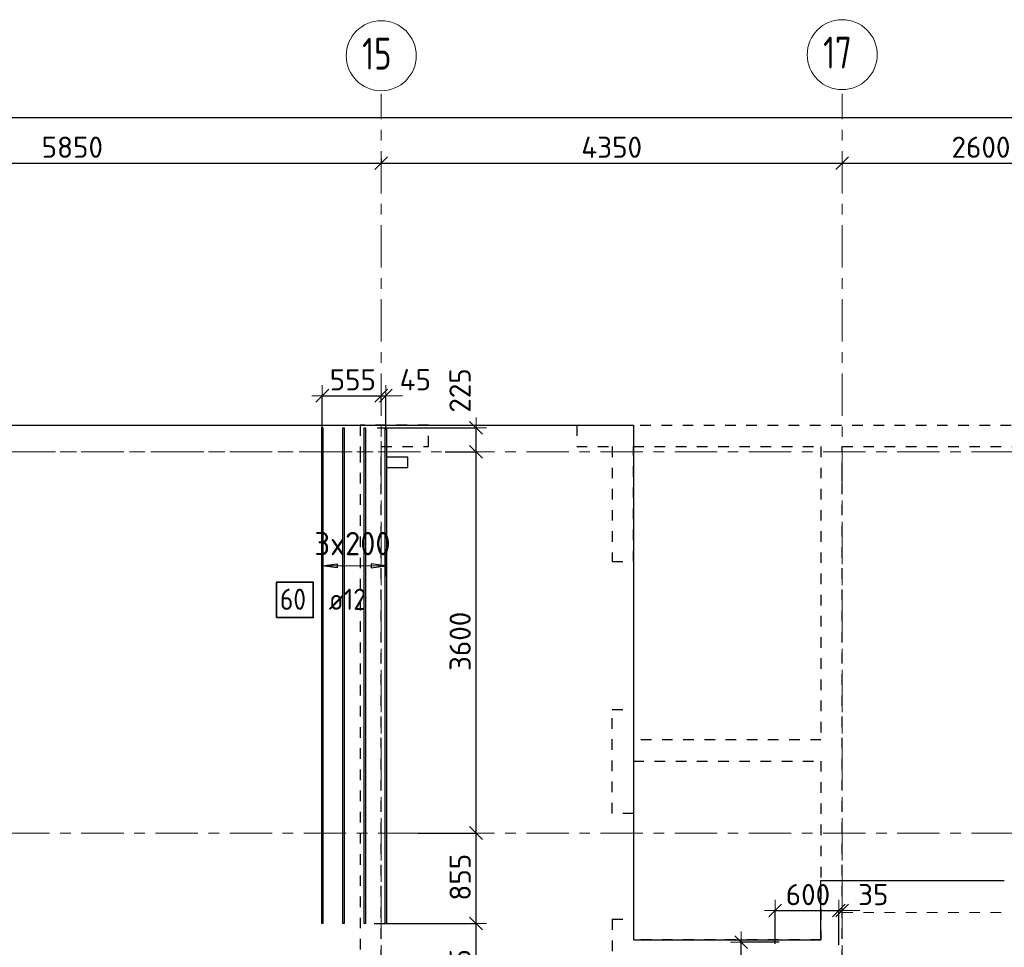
# Model space of a CAD drawing. Header units: metres. Extents: x -38 to 107, y -15 to 21.
# Tile 39 of 133: x 35.29 to 44.58, y 11.72 to 20.48. Entities that reach past the tile are written whole.
import ezdxf

# ---------------------------------------------------------------- set-up
doc = ezdxf.new("R2010")
doc.units = ezdxf.units.M
doc.header["$PDMODE"] = 65
for name, pattern in [('______11', [0.5, 0.4, -0.05, 0, -0.05]), ('______2', [0.0405, 0.03, -0.0105]), ('______3', [0.5, 0.4, -0.1]), ('______5', [1.1, 0.8, -0.1, 0.1, -0.1])]:
    doc.linetypes.add(name, pattern=pattern)
for name, color, linetype, lineweight in [('XR$2$Осевая линия (1)', 7, '______5', 13), ('XR$2$Размерная линия (1)', 7, 'Continuous', 13), ('XR$4$Балка (1)', 7, '______3', 13), ('XR$4$Перекрытие (1)', 7, 'Continuous', 35), ('XR$4$Размерная линия (1)', 7, 'Continuous', 13)]:
    doc.layers.add(name, color=color, linetype=linetype, lineweight=lineweight)
doc.layers.add('XR$4$Арм.стержн.Доп. Арм верхн.зоны Х', color=7, linetype='Continuous', lineweight=35, true_color=0x8c8cff)
doc.layers.add('XR$6$Стена_ бетон несущ.', color=7, linetype='Continuous', lineweight=70, true_color=0xb4b496)
doc.styles.add('ISOCPEUR', font='txt')
doc.dimstyles.new('DIMSTYLE_3', dxfattribs={"dimtxt": 0.2, "dimasz": 0.2, "dimexe": 0, "dimexo": 0, "dimgap": 0.1, "dimtad": 2, "dimdec": 0, "dimlfac": 1000, "dimrnd": 5, "dimzin": 12, "dimdsep": 46, "dimtxsty": 'ISOCPEUR', "dimblk1": 'ALL_ML_STRICH', "dimblk2": 'ALL_ML_STRICH', "dimsah": 1, "dimcen": 0, "dimclrd": 7, "dimclre": 256, "dimclrt": 7, "dimadec": 0, "dimazin": 0, "dimtfac": 1, "dimtdec": 0, "dimtix": 1, "dimtmove": 2, "dimatfit": 3, "dimfxl": 0, "dimtzin": 0, "dimlwd": 0, "dimlwe": -3, "dimarcsym": 0})
doc.dimstyles.new('DIMSTYLE_33', dxfattribs={"dimtxt": 0.2, "dimasz": 0.2, "dimexe": 0, "dimexo": 0, "dimgap": 0.1, "dimtad": 2, "dimdec": 0, "dimlfac": 1000, "dimrnd": 5, "dimzin": 12, "dimdsep": 46, "dimtxsty": 'ISOCPEUR', "dimblk1": 'ALL_ML_STRICH', "dimblk2": 'ALL_ML_STRICH', "dimsah": 1, "dimcen": 0, "dimclrd": 7, "dimclre": 256, "dimclrt": 7, "dimadec": 0, "dimazin": 0, "dimtfac": 1, "dimtdec": 0, "dimtix": 1, "dimtmove": 2, "dimatfit": 3, "dimfxl": 0, "dimtvp": 1.2, "dimtzin": 0, "dimlwd": 0, "dimlwe": -3, "dimarcsym": 0})

# ---------------------------------------------------------------- blocks, each defined once
blk = doc.blocks.new('ALL_ML_STRICH')
at = {"color": 0, "linetype": 'ByBlock', "lineweight": -2}
for p, q in [((0, -0.5), (0, 0.5)), ((-1, 0), (0.5, 0)), ((-0.3, -0.3), (0.3, 0.3))]:
    blk.add_line(p, q, dxfattribs=at)
blk = doc.blocks.new('*D11')
at = {"layer": 'DEFPOINTS', "color": 7, "linetype": 'Continuous', "lineweight": 13, "transparency": 33554687}
for p in [(0.5, 19.5574), (0.5, 19.3768), (61.6, 17.1197)]:
    blk.add_point(p, dxfattribs=at)
at = {"layer": 'XR$2$Размерная линия (1)', "color": 9, "linetype": 'Continuous', "lineweight": -2, "true_color": 0xc7c7c7, "transparency": 33554687}
for p, q in [((0.5, 19.3568), (0.5, 19.5574)), ((61.6, 17.1397), (61.6, 19.5574))]:
    blk.add_line(p, q, dxfattribs=at)
at = {"layer": 'XR$2$Размерная линия (1)', "color": 7, "linetype": 'Continuous', "lineweight": -2, "transparency": 33554687}
blk.add_line((0.5, 19.5574), (61.6, 19.5574), dxfattribs=at)
at = {"layer": 'XR$2$Размерная линия (1)', "color": 7, "linetype": 'Continuous', "lineweight": 13, "transparency": 33554687, "xscale": 0.2, "yscale": 0.2, "zscale": 0.2, "rotation": 180}
blk.add_blockref('ALL_ML_STRICH', (0.5, 19.5574), dxfattribs=at)
at = {"layer": 'XR$2$Размерная линия (1)', "color": 7, "linetype": 'Continuous', "lineweight": 13, "transparency": 33554687, "xscale": 0.2, "yscale": 0.2, "zscale": 0.2}
blk.add_blockref('ALL_ML_STRICH', (61.6, 19.5574), dxfattribs=at)
at = {"layer": 'XR$2$Размерная линия (1)', "color": 7, "linetype": 'Continuous', "lineweight": 13, "transparency": 33554687, "insert": (31.1, 19.7074), "char_height": 0.2, "width": 1, "attachment_point": 5, "style": 'ISOCPEUR'}
blk.add_mtext('\\A1;{61100}', dxfattribs=at)
blk = doc.blocks.new('*D34')
at = {"layer": 'DEFPOINTS', "color": 7, "linetype": 'Continuous', "lineweight": 13, "transparency": 33554687}
for p in [(38.7, 19.1856), (32.85, 19.1352), (32.85, 19.1261)]:
    blk.add_point(p, dxfattribs=at)
at = {"layer": 'XR$2$Размерная линия (1)', "color": 9, "linetype": 'Continuous', "lineweight": -2, "true_color": 0xc7c7c7, "transparency": 33554687}
for p, q in [((38.7, 19.1656), (38.7, 19.1261)), ((32.85, 19.1261), (32.85, 19.1261))]:
    blk.add_line(p, q, dxfattribs=at)
at = {"layer": 'XR$2$Размерная линия (1)', "color": 7, "linetype": 'Continuous', "lineweight": -2, "transparency": 33554687}
blk.add_line((32.85, 19.1261), (38.7, 19.1261), dxfattribs=at)
at = {"layer": 'XR$2$Размерная линия (1)', "color": 7, "linetype": 'Continuous', "lineweight": 13, "transparency": 33554687, "xscale": 0.2, "yscale": 0.2, "zscale": 0.2, "rotation": 180}
blk.add_blockref('ALL_ML_STRICH', (32.85, 19.1261), dxfattribs=at)
at = {"layer": 'XR$2$Размерная линия (1)', "color": 7, "linetype": 'Continuous', "lineweight": 13, "transparency": 33554687, "xscale": 0.2, "yscale": 0.2, "zscale": 0.2}
blk.add_blockref('ALL_ML_STRICH', (38.7, 19.1261), dxfattribs=at)
at = {"layer": 'XR$2$Размерная линия (1)', "color": 7, "linetype": 'Continuous', "lineweight": 13, "transparency": 33554687, "insert": (35.785, 19.2761), "char_height": 0.2, "width": 0.8, "attachment_point": 5, "style": 'ISOCPEUR'}
blk.add_mtext('\\A1;{5850}', dxfattribs=at)
blk = doc.blocks.new('*D35')
at = {"layer": 'DEFPOINTS', "color": 7, "linetype": 'Continuous', "lineweight": 13, "transparency": 33554687}
for p in [(38.7, 19.1856), (38.7, 19.1261), (43.05, 19.1044)]:
    blk.add_point(p, dxfattribs=at)
at = {"layer": 'XR$2$Размерная линия (1)', "color": 9, "linetype": 'Continuous', "lineweight": -2, "true_color": 0xc7c7c7, "transparency": 33554687}
for p, q in [((38.7, 19.1656), (38.7, 19.1261)), ((43.05, 19.1244), (43.05, 19.1261))]:
    blk.add_line(p, q, dxfattribs=at)
at = {"layer": 'XR$2$Размерная линия (1)', "color": 7, "linetype": 'Continuous', "lineweight": -2, "transparency": 33554687}
blk.add_line((38.7, 19.1261), (43.05, 19.1261), dxfattribs=at)
at = {"layer": 'XR$2$Размерная линия (1)', "color": 7, "linetype": 'Continuous', "lineweight": 13, "transparency": 33554687, "xscale": 0.2, "yscale": 0.2, "zscale": 0.2, "rotation": 180}
blk.add_blockref('ALL_ML_STRICH', (38.7, 19.1261), dxfattribs=at)
at = {"layer": 'XR$2$Размерная линия (1)', "color": 7, "linetype": 'Continuous', "lineweight": 13, "transparency": 33554687, "xscale": 0.2, "yscale": 0.2, "zscale": 0.2}
blk.add_blockref('ALL_ML_STRICH', (43.05, 19.1261), dxfattribs=at)
at = {"layer": 'XR$2$Размерная линия (1)', "color": 7, "linetype": 'Continuous', "lineweight": 13, "transparency": 33554687, "insert": (40.875, 19.2761), "char_height": 0.2, "width": 0.8, "attachment_point": 5, "style": 'ISOCPEUR'}
blk.add_mtext('\\A1;{4350}', dxfattribs=at)
blk = doc.blocks.new('*D36')
at = {"layer": 'DEFPOINTS', "color": 7, "linetype": 'Continuous', "lineweight": 13, "transparency": 33554687}
for p in [(43.05, 19.1261), (43.05, 19.1044), (45.65, 19.0502)]:
    blk.add_point(p, dxfattribs=at)
at = {"layer": 'XR$2$Размерная линия (1)', "color": 9, "linetype": 'Continuous', "lineweight": -2, "true_color": 0xc7c7c7, "transparency": 33554687}
for p, q in [((43.05, 19.1244), (43.05, 19.1261)), ((45.65, 19.0702), (45.65, 19.1261))]:
    blk.add_line(p, q, dxfattribs=at)
at = {"layer": 'XR$2$Размерная линия (1)', "color": 7, "linetype": 'Continuous', "lineweight": -2, "transparency": 33554687}
blk.add_line((43.05, 19.1261), (45.65, 19.1261), dxfattribs=at)
at = {"layer": 'XR$2$Размерная линия (1)', "color": 7, "linetype": 'Continuous', "lineweight": 13, "transparency": 33554687, "xscale": 0.2, "yscale": 0.2, "zscale": 0.2, "rotation": 180}
blk.add_blockref('ALL_ML_STRICH', (43.05, 19.1261), dxfattribs=at)
at = {"layer": 'XR$2$Размерная линия (1)', "color": 7, "linetype": 'Continuous', "lineweight": 13, "transparency": 33554687, "xscale": 0.2, "yscale": 0.2, "zscale": 0.2}
blk.add_blockref('ALL_ML_STRICH', (45.65, 19.1261), dxfattribs=at)
at = {"layer": 'XR$2$Размерная линия (1)', "color": 7, "linetype": 'Continuous', "lineweight": 13, "transparency": 33554687, "insert": (44.36, 19.2761), "char_height": 0.2, "width": 0.8, "attachment_point": 5, "style": 'ISOCPEUR'}
blk.add_mtext('\\A1;{2600}', dxfattribs=at)
blk = doc.blocks.new('*D444')
at = {"layer": 'DEFPOINTS', "color": 7, "linetype": 'Continuous', "lineweight": 13, "transparency": 33554687}
for p in [(38.6131, 11.9452), (38.7, 11.0098), (39.5947, 11.0098)]:
    blk.add_point(p, dxfattribs=at)
at = {"layer": 'XR$4$Размерная линия (1)', "color": 9, "linetype": 'Continuous', "lineweight": -2, "true_color": 0xc7c7c7, "transparency": 33554687}
for p, q in [((38.6331, 11.9452), (39.5947, 11.9452)), ((38.72, 11.0098), (39.5947, 11.0098))]:
    blk.add_line(p, q, dxfattribs=at)
at = {"layer": 'XR$4$Размерная линия (1)', "color": 7, "linetype": 'Continuous', "lineweight": -2, "transparency": 33554687}
blk.add_line((39.5947, 11.0098), (39.5947, 11.9452), dxfattribs=at)
at = {"layer": 'XR$4$Размерная линия (1)', "color": 7, "linetype": 'Continuous', "lineweight": 13, "transparency": 33554687, "xscale": 0.2, "yscale": 0.2, "zscale": 0.2}
for p, rotation in [((39.5947, 11.9452), 90), ((39.5947, 11.0098), 270)]:
    blk.add_blockref('ALL_ML_STRICH', p, dxfattribs=dict(at, rotation=rotation))
at = {"layer": 'XR$4$Размерная линия (1)', "color": 7, "linetype": 'Continuous', "lineweight": 13, "transparency": 33554687, "insert": (39.4447, 11.4875), "char_height": 0.2, "width": 0.6, "attachment_point": 5, "rotation": 90, "style": 'ISOCPEUR'}
blk.add_mtext('\\A1;{935}', dxfattribs=at)
blk = doc.blocks.new('*D445')
at = {"layer": 'DEFPOINTS', "color": 7, "linetype": 'Continuous', "lineweight": 13, "transparency": 33554687}
for p in [(39.0249, 12.8), (38.6131, 11.9452), (39.5947, 11.9452)]:
    blk.add_point(p, dxfattribs=at)
at = {"layer": 'XR$4$Размерная линия (1)', "color": 9, "linetype": 'Continuous', "lineweight": -2, "true_color": 0xc7c7c7, "transparency": 33554687}
for p, q in [((39.0449, 12.8), (39.5947, 12.8)), ((38.6331, 11.9452), (39.5947, 11.9452))]:
    blk.add_line(p, q, dxfattribs=at)
at = {"layer": 'XR$4$Размерная линия (1)', "color": 7, "linetype": 'Continuous', "lineweight": -2, "transparency": 33554687}
blk.add_line((39.5947, 11.9452), (39.5947, 12.8), dxfattribs=at)
at = {"layer": 'XR$4$Размерная линия (1)', "color": 7, "linetype": 'Continuous', "lineweight": 13, "transparency": 33554687, "xscale": 0.2, "yscale": 0.2, "zscale": 0.2}
for p, rotation in [((39.5947, 12.8), 90), ((39.5947, 11.9452), 270)]:
    blk.add_blockref('ALL_ML_STRICH', p, dxfattribs=dict(at, rotation=rotation))
at = {"layer": 'XR$4$Размерная линия (1)', "color": 7, "linetype": 'Continuous', "lineweight": 13, "transparency": 33554687, "insert": (39.4447, 12.3826), "char_height": 0.2, "width": 0.6, "attachment_point": 5, "rotation": 90, "style": 'ISOCPEUR'}
blk.add_mtext('\\A1;{855}', dxfattribs=at)
blk = doc.blocks.new('*D446')
at = {"layer": 'DEFPOINTS', "color": 7, "linetype": 'Continuous', "lineweight": 13, "transparency": 33554687}
for p in [(39.2836, 16.4), (39.0249, 12.8), (39.5947, 12.8)]:
    blk.add_point(p, dxfattribs=at)
at = {"layer": 'XR$4$Размерная линия (1)', "color": 9, "linetype": 'Continuous', "lineweight": -2, "true_color": 0xc7c7c7, "transparency": 33554687}
for p, q in [((39.3036, 16.4), (39.5947, 16.4)), ((39.0449, 12.8), (39.5947, 12.8))]:
    blk.add_line(p, q, dxfattribs=at)
at = {"layer": 'XR$4$Размерная линия (1)', "color": 7, "linetype": 'Continuous', "lineweight": -2, "transparency": 33554687}
blk.add_line((39.5947, 12.8), (39.5947, 16.4), dxfattribs=at)
at = {"layer": 'XR$4$Размерная линия (1)', "color": 7, "linetype": 'Continuous', "lineweight": 13, "transparency": 33554687, "xscale": 0.2, "yscale": 0.2, "zscale": 0.2}
for p, rotation in [((39.5947, 16.4), 90), ((39.5947, 12.8), 270)]:
    blk.add_blockref('ALL_ML_STRICH', p, dxfattribs=dict(at, rotation=rotation))
at = {"layer": 'XR$4$Размерная линия (1)', "color": 7, "linetype": 'Continuous', "lineweight": 13, "transparency": 33554687, "insert": (39.4447, 14.61), "char_height": 0.2, "width": 0.8, "attachment_point": 5, "rotation": 90, "style": 'ISOCPEUR'}
blk.add_mtext('\\A1;{3600}', dxfattribs=at)
blk = doc.blocks.new('*D447')
at = {"layer": 'DEFPOINTS', "color": 7, "linetype": 'Continuous', "lineweight": 13, "transparency": 33554687}
for p in [(38.643, 16.6252), (39.2836, 16.4), (39.5947, 16.4)]:
    blk.add_point(p, dxfattribs=at)
at = {"layer": 'XR$4$Размерная линия (1)', "color": 9, "linetype": 'Continuous', "lineweight": -2, "true_color": 0xc7c7c7, "transparency": 33554687}
for p, q in [((38.663, 16.6252), (39.5947, 16.6252)), ((39.3036, 16.4), (39.5947, 16.4))]:
    blk.add_line(p, q, dxfattribs=at)
at = {"layer": 'XR$4$Размерная линия (1)', "color": 7, "linetype": 'Continuous', "lineweight": -2, "transparency": 33554687}
blk.add_line((39.5947, 16.4), (39.5947, 16.6252), dxfattribs=at)
at = {"layer": 'XR$4$Размерная линия (1)', "color": 7, "linetype": 'Continuous', "lineweight": 13, "transparency": 33554687, "xscale": 0.2, "yscale": 0.2, "zscale": 0.2}
for p, rotation in [((39.5947, 16.6252), 90), ((39.5947, 16.4), 270)]:
    blk.add_blockref('ALL_ML_STRICH', p, dxfattribs=dict(at, rotation=rotation))
at = {"layer": 'XR$4$Размерная линия (1)', "color": 7, "linetype": 'Continuous', "lineweight": 13, "transparency": 33554687, "insert": (39.4437, 16.9791), "char_height": 0.2, "width": 0.6, "attachment_point": 5, "rotation": 90, "style": 'ISOCPEUR'}
blk.add_mtext('\\A1;{225}', dxfattribs=at)
blk = doc.blocks.new('*D448')
at = {"layer": 'DEFPOINTS', "color": 7, "linetype": 'Continuous', "lineweight": 13, "transparency": 33554687}
for p in [(38.1442, 16.9299), (38.7, 16.874), (38.1442, 16.5377)]:
    blk.add_point(p, dxfattribs=at)
at = {"layer": 'XR$4$Размерная линия (1)', "color": 9, "linetype": 'Continuous', "lineweight": -2, "true_color": 0xc7c7c7, "transparency": 33554687}
for p, q in [((38.1442, 16.5577), (38.1442, 16.9299)), ((38.7, 16.894), (38.7, 16.9299))]:
    blk.add_line(p, q, dxfattribs=at)
at = {"layer": 'XR$4$Размерная линия (1)', "color": 7, "linetype": 'Continuous', "lineweight": -2, "transparency": 33554687}
blk.add_line((38.1442, 16.9299), (38.7, 16.9299), dxfattribs=at)
at = {"layer": 'XR$4$Размерная линия (1)', "color": 7, "linetype": 'Continuous', "lineweight": 13, "transparency": 33554687, "xscale": 0.2, "yscale": 0.2, "zscale": 0.2, "rotation": 180}
blk.add_blockref('ALL_ML_STRICH', (38.1442, 16.9299), dxfattribs=at)
at = {"layer": 'XR$4$Размерная линия (1)', "color": 7, "linetype": 'Continuous', "lineweight": 13, "transparency": 33554687, "xscale": 0.2, "yscale": 0.2, "zscale": 0.2}
blk.add_blockref('ALL_ML_STRICH', (38.7, 16.9299), dxfattribs=at)
at = {"layer": 'XR$4$Размерная линия (1)', "color": 7, "linetype": 'Continuous', "lineweight": 13, "transparency": 33554687, "insert": (38.4321, 17.0799), "char_height": 0.2, "width": 0.6, "attachment_point": 5, "style": 'ISOCPEUR'}
blk.add_mtext('\\A1;{555}', dxfattribs=at)
blk = doc.blocks.new('*D449')
at = {"layer": 'DEFPOINTS', "color": 7, "linetype": 'Continuous', "lineweight": 13, "transparency": 33554687}
for p in [(38.7, 16.9299), (38.7, 16.874), (38.7442, 16.5833)]:
    blk.add_point(p, dxfattribs=at)
at = {"layer": 'XR$4$Размерная линия (1)', "color": 9, "linetype": 'Continuous', "lineweight": -2, "true_color": 0xc7c7c7, "transparency": 33554687}
for p, q in [((38.7, 16.894), (38.7, 16.9299)), ((38.7442, 16.6033), (38.7442, 16.9299))]:
    blk.add_line(p, q, dxfattribs=at)
at = {"layer": 'XR$4$Размерная линия (1)', "color": 7, "linetype": 'Continuous', "lineweight": -2, "transparency": 33554687}
blk.add_line((38.7, 16.9299), (38.7442, 16.9299), dxfattribs=at)
at = {"layer": 'XR$4$Размерная линия (1)', "color": 7, "linetype": 'Continuous', "lineweight": 13, "transparency": 33554687, "xscale": 0.2, "yscale": 0.2, "zscale": 0.2}
blk.add_blockref('ALL_ML_STRICH', (38.7442, 16.9299), dxfattribs=at)
at = {"layer": 'XR$4$Размерная линия (1)', "color": 7, "linetype": 'Continuous', "lineweight": 13, "transparency": 33554687, "xscale": 0.2, "yscale": 0.2, "zscale": 0.2, "rotation": 180}
blk.add_blockref('ALL_ML_STRICH', (38.7, 16.9299), dxfattribs=at)
at = {"layer": 'XR$4$Размерная линия (1)', "color": 7, "linetype": 'Continuous', "lineweight": 13, "transparency": 33554687, "insert": (39.022, 17.0806), "char_height": 0.2, "width": 0.4, "attachment_point": 5, "style": 'ISOCPEUR'}
blk.add_mtext('\\A1;{45}', dxfattribs=at)
blk = doc.blocks.new('*D465')
at = {"layer": 'DEFPOINTS', "color": 7, "linetype": 'Continuous', "lineweight": 13, "transparency": 33554687}
for p in [(42.4173, 12.0681), (42.4173, 11.7342), (43.0173, 11.7209)]:
    blk.add_point(p, dxfattribs=at)
at = {"layer": 'XR$4$Размерная линия (1)', "color": 9, "linetype": 'Continuous', "lineweight": -2, "true_color": 0xc7c7c7, "transparency": 33554687}
for p, q in [((42.4173, 11.7542), (42.4173, 12.0681)), ((43.0173, 11.7409), (43.0173, 12.0681))]:
    blk.add_line(p, q, dxfattribs=at)
at = {"layer": 'XR$4$Размерная линия (1)', "color": 7, "linetype": 'Continuous', "lineweight": -2, "transparency": 33554687}
blk.add_line((42.4173, 12.0681), (43.0173, 12.0681), dxfattribs=at)
at = {"layer": 'XR$4$Размерная линия (1)', "color": 7, "linetype": 'Continuous', "lineweight": 13, "transparency": 33554687, "xscale": 0.2, "yscale": 0.2, "zscale": 0.2, "rotation": 180}
blk.add_blockref('ALL_ML_STRICH', (42.4173, 12.0681), dxfattribs=at)
at = {"layer": 'XR$4$Размерная линия (1)', "color": 7, "linetype": 'Continuous', "lineweight": 13, "transparency": 33554687, "xscale": 0.2, "yscale": 0.2, "zscale": 0.2}
blk.add_blockref('ALL_ML_STRICH', (43.0173, 12.0681), dxfattribs=at)
at = {"layer": 'XR$4$Размерная линия (1)', "color": 7, "linetype": 'Continuous', "lineweight": 13, "transparency": 33554687, "insert": (42.7273, 12.2181), "char_height": 0.2, "width": 0.6, "attachment_point": 5, "style": 'ISOCPEUR'}
blk.add_mtext('\\A1;{600}', dxfattribs=at)
blk = doc.blocks.new('*D466')
at = {"layer": 'DEFPOINTS', "color": 7, "linetype": 'Continuous', "lineweight": 13, "transparency": 33554687}
for p in [(43.0173, 12.0681), (43.05, 11.984), (43.0173, 11.7209)]:
    blk.add_point(p, dxfattribs=at)
at = {"layer": 'XR$4$Размерная линия (1)', "color": 9, "linetype": 'Continuous', "lineweight": -2, "true_color": 0xc7c7c7, "transparency": 33554687}
for p, q in [((43.0173, 11.7409), (43.0173, 12.0681)), ((43.05, 12.004), (43.05, 12.0681))]:
    blk.add_line(p, q, dxfattribs=at)
at = {"layer": 'XR$4$Размерная линия (1)', "color": 7, "linetype": 'Continuous', "lineweight": -2, "transparency": 33554687}
blk.add_line((43.0173, 12.0681), (43.05, 12.0681), dxfattribs=at)
at = {"layer": 'XR$4$Размерная линия (1)', "color": 7, "linetype": 'Continuous', "lineweight": 13, "transparency": 33554687, "xscale": 0.2, "yscale": 0.2, "zscale": 0.2}
blk.add_blockref('ALL_ML_STRICH', (43.05, 12.0681), dxfattribs=at)
at = {"layer": 'XR$4$Размерная линия (1)', "color": 7, "linetype": 'Continuous', "lineweight": 13, "transparency": 33554687, "xscale": 0.2, "yscale": 0.2, "zscale": 0.2, "rotation": 180}
blk.add_blockref('ALL_ML_STRICH', (43.0173, 12.0681), dxfattribs=at)
at = {"layer": 'XR$4$Размерная линия (1)', "color": 7, "linetype": 'Continuous', "lineweight": 13, "transparency": 33554687, "insert": (43.3433, 12.2186), "char_height": 0.2, "width": 0.4, "attachment_point": 5, "style": 'ISOCPEUR'}
blk.add_mtext('\\A1;{35}', dxfattribs=at)
blk = doc.blocks.new('*D468')
at = {"layer": 'DEFPOINTS', "color": 7, "linetype": 'Continuous', "lineweight": 13, "transparency": 33554687}
for p in [(42.4765, 11.7688), (42.0973, 9.4288), (42.5008, 9.4288)]:
    blk.add_point(p, dxfattribs=at)
at = {"layer": 'XR$4$Размерная линия (1)', "color": 9, "linetype": 'Continuous', "lineweight": -2, "true_color": 0xc7c7c7, "transparency": 33554687}
for p, q in [((42.4565, 11.7688), (42.0973, 11.7688)), ((42.4808, 9.4288), (42.0973, 9.4288))]:
    blk.add_line(p, q, dxfattribs=at)
at = {"layer": 'XR$4$Размерная линия (1)', "color": 7, "linetype": 'Continuous', "lineweight": -2, "transparency": 33554687}
blk.add_line((42.0973, 9.4288), (42.0973, 11.7688), dxfattribs=at)
at = {"layer": 'XR$4$Размерная линия (1)', "color": 7, "linetype": 'Continuous', "lineweight": 13, "transparency": 33554687, "xscale": 0.2, "yscale": 0.2, "zscale": 0.2}
for p, rotation in [((42.0973, 11.7688), 90), ((42.0973, 9.4288), 270)]:
    blk.add_blockref('ALL_ML_STRICH', p, dxfattribs=dict(at, rotation=rotation))
at = {"layer": 'XR$4$Размерная линия (1)', "color": 7, "linetype": 'Continuous', "lineweight": 13, "transparency": 33554687, "insert": (41.9473, 10.5988), "char_height": 0.2, "width": 0.8, "attachment_point": 5, "rotation": 90, "style": 'ISOCPEUR'}
blk.add_mtext('\\A1;{2340}', dxfattribs=at)

msp = doc.modelspace()

# ---------------------------------------------------------------- linework, layer by layer
at = {"layer": 'XR$2$Осевая линия (1)', "color": 253, "linetype": '______11', "lineweight": 13, "true_color": 0xa0a0a0, "transparency": 33554687}
for p, q in [((38.7, 8.34), (38.7, 19.78)), ((43.05, 8.34), (43.05, 19.78)), ((-2.63, 16.4), (62.6, 16.4)), ((-2.63, 12.8), (62.6, 12.8))]:
    msp.add_line(p, q, dxfattribs=at)
at = {"layer": 'XR$2$Осевая линия (1)', "color": 7, "linetype": 'Continuous', "lineweight": 13, "transparency": 33554687}
for centre in [(38.7004, 20.1401), (43.0504, 20.1501)]:
    msp.add_circle(centre, 0.3304, dxfattribs=at)
at = {"layer": 'XR$4$Арм.стержн.Доп. Арм верхн.зоны Х', "color": 253, "linetype": 'Continuous', "lineweight": -3, "true_color": 0xa0a0a0, "transparency": 33554687}
for p, q in [((38.1442, 15.3231), (38.1442, 15.4231)), ((38.7442, 15.3231), (38.7442, 15.4231)), ((38.1442, 15.3231), (38.1442, 15.2231)), ((38.7442, 15.3231), (38.7442, 15.2231))]:
    msp.add_line(p, q, dxfattribs=at)
at = {"layer": 'XR$4$Арм.стержн.Доп. Арм верхн.зоны Х', "color": 7, "linetype": 'Continuous', "lineweight": 25, "transparency": 33554687}
for p, q in [((38.1442, 15.3231), (38.2842, 15.3431)), ((38.2842, 15.3431), (38.2842, 15.3031)), ((38.7442, 15.3231), (38.6042, 15.3431)), ((38.6042, 15.3431), (38.6042, 15.3031)), ((38.2842, 15.3031), (38.1442, 15.3231)), ((38.6042, 15.3031), (38.7442, 15.3231))]:
    msp.add_line(p, q, dxfattribs=at)
at = {"layer": 'XR$4$Арм.стержн.Доп. Арм верхн.зоны Х', "color": 7, "linetype": 'Continuous', "lineweight": 13, "transparency": 33554687}
for p, q in [((38.1442, 15.3231), (38.1442, 15.3231)), ((38.1442, 15.3231), (38.7442, 15.3231)), ((38.7442, 15.3231), (38.7442, 15.3231))]:
    msp.add_line(p, q, dxfattribs=at)
at = {"layer": 'XR$4$Арм.стержн.Доп. Арм верхн.зоны Х', "color": 34, "linetype": 'Continuous', "lineweight": 25, "transparency": 33554687}
for points in [[(38.1382, 11.9452), (38.1382, 16.6252), (38.1502, 16.6252), (38.1502, 11.9452), (38.1382, 11.9452)], [(38.3382, 11.9452), (38.3382, 16.6252), (38.3502, 16.6252), (38.3502, 11.9452), (38.3382, 11.9452)], [(38.5382, 11.9452), (38.5382, 16.6252), (38.5502, 16.6252), (38.5502, 11.9452), (38.5382, 11.9452)], [(38.7382, 11.9452), (38.7382, 16.6252), (38.7502, 16.6252), (38.7502, 11.9452), (38.7382, 11.9452)]]:
    msp.add_lwpolyline(points, dxfattribs=at)
at = {"layer": 'XR$4$Арм.стержн.Доп. Арм верхн.зоны Х', "color": 7, "linetype": 'Continuous', "lineweight": 35, "transparency": 33554687}
msp.add_lwpolyline([(37.7116, 14.8341), (38.0583, 14.8341), (38.0583, 15.1674), (37.7116, 15.1674), (37.7116, 14.8341)], dxfattribs=at)
at = {"layer": 'XR$4$Балка (1)', "color": 7, "linetype": '______2', "lineweight": 18, "transparency": 33554687}
for p, q in [((38.7, 16.4002), (38.7, 16.6502)), ((32.725, 16.4002), (38.7, 16.4002)), ((43.05, 12.3502), (43.05, 12.0502)), ((43.05, 12.0502), (44.58, 12.0502))]:
    msp.add_line(p, q, dxfattribs=at)
at = {"layer": 'XR$4$Перекрытие (1)', "color": 7, "linetype": 'Continuous', "lineweight": 25, "transparency": 33554687}
for p, q in [((32.725, 16.6502), (41.0797, 16.6502)), ((41.0797, 16.6502), (41.0797, 11.7903)), ((38.95, 16.3503), (38.75, 16.3502)), ((38.75, 16.3502), (38.75, 16.2503)), ((38.95, 16.2504), (38.95, 16.3503)), ((38.75, 16.2503), (38.95, 16.2504)), ((42.85, 11.7903), (42.85, 12.3502)), ((42.85, 12.3502), (44.58, 12.3502)), ((41.0797, 11.7903), (42.85, 11.7903))]:
    msp.add_line(p, q, dxfattribs=at)
at = {"layer": 'XR$6$Стена_ бетон несущ.', "color": 253, "linetype": '______2', "lineweight": -3, "true_color": 0xa0a0a0, "transparency": 33554687}
for p, q in [((38.5, 16.65), (38.5, 16.4)), ((39.145, 16.65), (38.5, 16.65)), ((39.145, 16.45), (39.145, 16.65)), ((40.545, 16.65), (45.65, 16.65)), ((40.545, 16.65), (40.545, 16.45)), ((38.7, 16.2493), (38.7, 16.45)), ((38.7, 16.45), (39.145, 16.45)), ((40.545, 16.45), (40.8797, 16.45)), ((40.8797, 16.45), (40.8797, 15.365)), ((41.0797, 15.365), (41.0797, 16.45)), ((41.0797, 16.45), (42.85, 16.45)), ((42.85, 16.45), (42.85, 13.68)), ((43.05, 16.199), (43.05, 16.45)), ((43.05, 16.45), (45.65, 16.45)), ((38.5, 16.4), (38.5, 10.6)), ((38.7, 16.1693), (38.7, 16.2493)), ((38.7, 9), (38.7, 16.1693)), ((43.05, 16.119), (43.05, 16.199)), ((43.05, 10.8), (43.05, 16.119)), ((40.8797, 15.365), (41.0797, 15.365)), ((40.8797, 13.965), (41.0797, 13.965)), ((40.8797, 12.985), (40.8797, 13.965)), ((41.0797, 13.965), (41.0797, 13.68)), ((42.85, 13.68), (41.0797, 13.68)), ((41.0797, 13.48), (42.85, 13.48)), ((41.0797, 13.48), (41.0797, 12.985)), ((42.85, 13.48), (42.85, 11.79)), ((41.0797, 12.985), (40.8797, 12.985)), ((40.8797, 11.985), (41.0797, 11.985)), ((40.8797, 11.985), (40.8797, 11.59)), ((41.0797, 11.985), (41.0797, 11.79)), ((42.85, 11.79), (41.0797, 11.79))]:
    msp.add_line(p, q, dxfattribs=at)

# ---------------------------------------------------------------- texts
at = {"layer": 'XR$2$Осевая линия (1)', "color": 7, "linetype": 'Continuous', "lineweight": 13, "transparency": 33554687, "char_height": 0.3, "width": 0.472281, "attachment_point": 7, "style": 'ISOCPEUR'}
for s, insert in [('\\W0.75;15', (38.5204, 20.0096)), ('\\W0.75;17', (42.8704, 20.0196))]:
    msp.add_mtext(s, dxfattribs=dict(at, insert=insert))
at = {"layer": 'XR$4$Арм.стержн.Доп. Арм верхн.зоны Х', "color": 7, "linetype": 'Continuous', "lineweight": 13, "transparency": 33554687, "insert": (38.0702, 15.4231), "char_height": 0.22, "width": 0.873359, "attachment_point": 7, "style": 'ISOCPEUR'}
msp.add_mtext('\\W0.95;3x200', dxfattribs=at)
at = {"layer": 'XR$4$Арм.стержн.Доп. Арм верхн.зоны Х', "color": 7, "linetype": 'Continuous', "lineweight": 25, "transparency": 33554687, "char_height": 0.2, "attachment_point": 7, "style": 'ISOCPEUR'}
for s, insert, width in [('\\W0.87;60', (37.7449, 14.9074), 0.367208), ('\\W0.89; ø12 ', (38.0916, 14.9074), 0.749105)]:
    msp.add_mtext(s, dxfattribs=dict(at, insert=insert, width=width))

# ---------------------------------------------------------------- dimensions: what is measured, and where the dimension line sits
at = {"layer": 'XR$2$Размерная линия (1)', "color": 7, "linetype": 'Continuous', "lineweight": 13, "transparency": 33554687}
for base, p1, p2, picture, middle in [((61.6, 19.5574), (0.5, 19.3568), (61.6, 17.1397), '*D11', (31.1, 19.7074)), ((38.7, 19.1261), (32.85, 19.1261), (38.7, 19.1656), '*D34', (35.785, 19.2761)), ((43.05, 19.1261), (38.7, 19.1656), (43.05, 19.1244), '*D35', (40.875, 19.2761)), ((45.65, 19.1261), (43.05, 19.1244), (45.65, 19.0702), '*D36', (44.36, 19.2761))]:
    dim = msp.add_linear_dim(base=base, p1=p1, p2=p2, dimstyle='DIMSTYLE_3', override={"dimpost": '<>', "dimclrd": 7, "dimclre": 9, "dimclrt": 7, "dimlwd": 0, "dimlwe": 65533}, dxfattribs=at)
    dim.commit()
    dim.dimension.update_dxf_attribs({"geometry": picture, "text_midpoint": middle, "dimtype": 160})
at = {"layer": 'XR$4$Размерная линия (1)', "color": 7, "linetype": 'Continuous', "lineweight": 13, "transparency": 33554687}
for base, p1, p2, dimstyle, picture, middle in [((38.7, 16.9299), (38.1442, 16.5577), (38.7, 16.894), 'DIMSTYLE_33', '*D448', (38.4321, 17.0799)), ((38.7442, 16.9299), (38.7, 16.894), (38.7442, 16.6033), 'DIMSTYLE_33', '*D449', (39.022, 17.0806)), ((43.0173, 12.0681), (42.4173, 11.7542), (43.0173, 11.7409), 'DIMSTYLE_3', '*D465', (42.7273, 12.2181)), ((43.05, 12.0681), (43.0173, 11.7409), (43.05, 12.004), 'DIMSTYLE_33', '*D466', (43.3433, 12.2186))]:
    dim = msp.add_linear_dim(base=base, p1=p1, p2=p2, dimstyle=dimstyle, override={"dimpost": '<>', "dimclrd": 7, "dimclre": 9, "dimclrt": 7, "dimlwd": 0, "dimlwe": 65533}, dxfattribs=at)
    dim.commit()
    dim.dimension.update_dxf_attribs({"geometry": picture, "text_midpoint": middle, "dimtype": 160})
for base, p1, p2, dimstyle, picture, middle in [((39.5947, 16.6252), (39.3036, 16.4), (38.663, 16.6252), 'DIMSTYLE_33', '*D447', (39.4437, 16.9791)), ((39.5947, 16.4), (39.0449, 12.8), (39.3036, 16.4), 'DIMSTYLE_3', '*D446', (39.4447, 14.61)), ((39.5947, 12.8), (38.6331, 11.9452), (39.0449, 12.8), 'DIMSTYLE_3', '*D445', (39.4447, 12.3826)), ((39.5947, 11.9452), (38.72, 11.0098), (38.6331, 11.9452), 'DIMSTYLE_3', '*D444', (39.4447, 11.4875)), ((42.0973, 11.7688), (42.4808, 9.4288), (42.4565, 11.7688), 'DIMSTYLE_3', '*D468', (41.9473, 10.5988))]:
    dim = msp.add_linear_dim(base=base, p1=p1, p2=p2, angle=90, dimstyle=dimstyle, override={"dimpost": '<>', "dimclrd": 7, "dimclre": 9, "dimclrt": 7, "dimlwd": 0, "dimlwe": 65533}, dxfattribs=at)
    dim.commit()
    dim.dimension.update_dxf_attribs({"geometry": picture, "text_midpoint": middle, "dimtype": 160})

doc.saveas('drawing.dxf')
